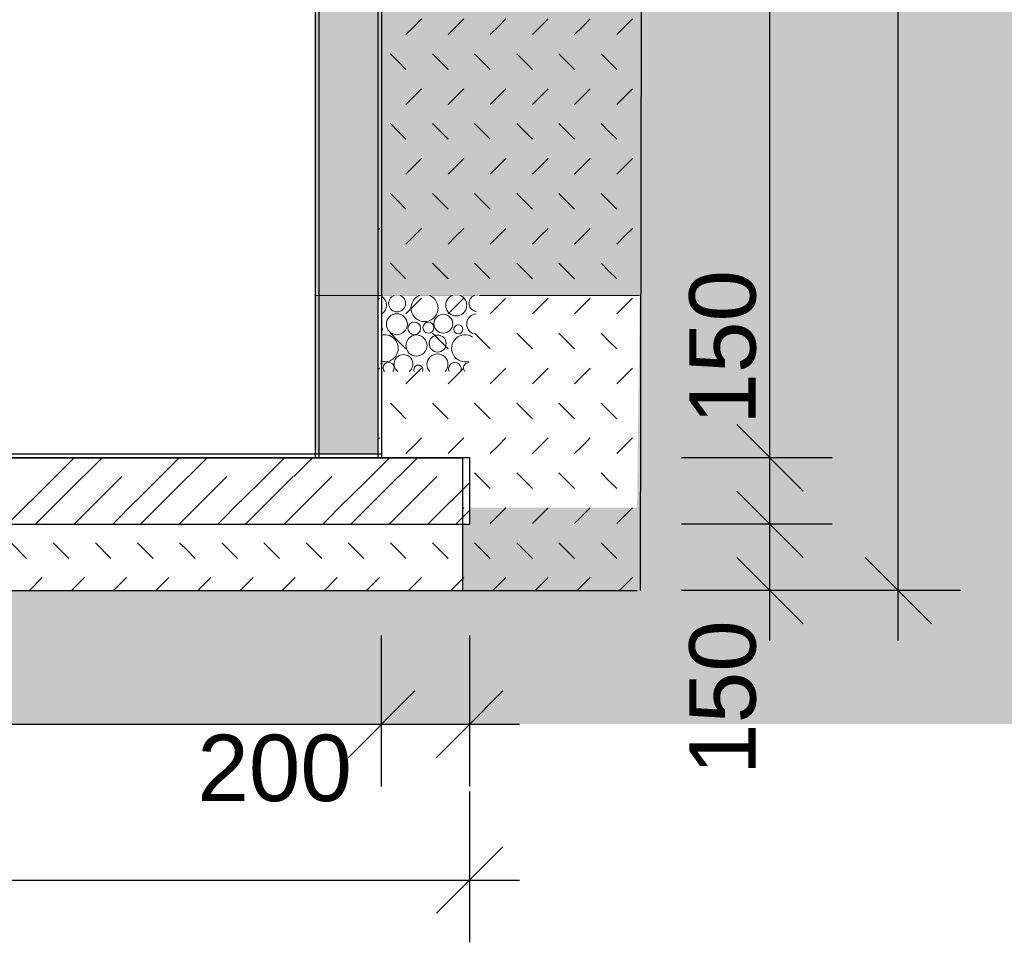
# Model space of a CAD drawing. Header units: millimetres. Extents: x -25478 to 4005, y -8416 to 11348.
# Tile 29 of 256: x -16533 to -14306, y -4012 to -1927. Entities that reach past the tile are written whole.
import ezdxf

# ---------------------------------------------------------------- set-up
doc = ezdxf.new("R2010")
doc.units = ezdxf.units.MM
doc.header["$MEASUREMENT"] = 0
doc.linetypes.add('Wipeout_Contour', pattern=[1000, 0, -1000])
for name, color, linetype in [('POHLED ZÁPADNÍ_1_Konstrukce - nosné', 7, 'Continuous'), ('POHLED ZÁPADNÍ_1_Kóty - SP', 7, 'Continuous'), ('POHLED ZÁPADNÍ_1_Nové_Konstrukce - nosné', 7, 'Continuous'), ('POHLED ZÁPADNÍ_1_Nové_Kresby a obrázky', 7, 'Continuous'), ('POHLED ZÁPADNÍ_1_Nové_Kóty - SP', 7, 'Continuous'), ('POHLED ZÁPADNÍ_1_Nové_Situace - terén', 7, 'Continuous'), ('POHLED ZÁPADNÍ_1_Situace - terén', 7, 'Continuous'), ('POHLED ZÁPADNÍ_1_Výplně – Řezové', 7, 'Continuous')]:
    doc.layers.add(name, color=color, linetype=linetype)
doc.styles.add('GENEROVANÝ_STYL_2', font='txt')
pattern_1 = [(45, (0, 0), (-137.8858, 137.8858), []), (45, (-45.96, 45.96), (-275.772, 275.772), []), (45, (-91.92, 91.92), (-275.772, 275.772), []), (135, (-137.886, 137.886), (45.96194, 45.96194), [195, -195])]

# ---------------------------------------------------------------- blocks, each defined once
blk = doc.blocks.new('*X2527', base_point=(-25690.4, -8330.8))
at = {"layer": 'POHLED ZÁPADNÍ_1_Nové_Situace - terén', "color": 21, "linetype": 'Continuous', "lineweight": 20, "true_color": 0xffaaaa}
for p, q in [((-16516.9, -3144.2), (-16552.2, -3108.9)), ((-16421.6, -3144.2), (-16456.9, -3108.9)), ((-16326.3, -3144.2), (-16361.6, -3108.9)), ((-16231, -3144.2), (-16266.3, -3108.9)), ((-16153.3, -3126.6), (-16171, -3108.9)), ((-16040.4, -3144.2), (-16075.7, -3108.9)), ((-15945.1, -3144.2), (-15980.4, -3108.9)), ((-15849.8, -3144.2), (-15885.1, -3108.9)), ((-15754.5, -3144.2), (-15789.8, -3108.9)), ((-15676.8, -3126.6), (-15694.5, -3108.9)), ((-15563.9, -3144.2), (-15599.2, -3108.9)), ((-16135.7, -3144.2), (-16153.3, -3126.6)), ((-15659.2, -3144.2), (-15676.8, -3126.6)), ((-16510.8, -3217.1), (-16481.5, -3187.8)), ((-16415.5, -3217.1), (-16386.2, -3187.8)), ((-16320.2, -3217.1), (-16290.9, -3187.8)), ((-16224.9, -3217.1), (-16195.6, -3187.8)), ((-16129.6, -3217.1), (-16100.3, -3187.8)), ((-16034.3, -3217.1), (-16005, -3187.8)), ((-15939, -3217.1), (-15909.7, -3187.8)), ((-15843.7, -3217.1), (-15814.4, -3187.8)), ((-15748.4, -3217.1), (-15719.1, -3187.8)), ((-15653.1, -3217.1), (-15623.8, -3187.8)), ((-15557.8, -3217.1), (-15530.6, -3189.9))]:
    blk.add_line(p, q, dxfattribs=at)
blk = doc.blocks.new('*X2528', base_point=(-25690.4, -8330.8))
at = {"layer": 'POHLED ZÁPADNÍ_1_Nové_Situace - terén', "color": 21, "linetype": 'Continuous', "lineweight": 20, "true_color": 0xffaaaa}
for p, q in [((-16451.4, -2959.3), (-16409.2, -2917.1)), ((-16388.1, -2959.3), (-16345.9, -2917.1)), ((-16213.9, -2959.3), (-16171.7, -2917.1)), ((-16150.6, -2959.3), (-16108.4, -2917.1)), ((-15976.4, -2959.3), (-15934.2, -2917.1)), ((-15913.1, -2959.3), (-15870.9, -2917.1)), ((-15738.9, -2959.3), (-15696.7, -2917.1)), ((-15675.6, -2959.3), (-15633.4, -2917.1)), ((-16507.3, -3015.2), (-16451.4, -2959.3)), ((-16496.7, -3067.1), (-16388.9, -2959.3)), ((-16409.5, -3067.1), (-16301.8, -2959.3)), ((-16269.8, -3015.2), (-16213.9, -2959.3)), ((-16259.2, -3067.1), (-16151.4, -2959.3)), ((-16172, -3067.1), (-16064.3, -2959.3)), ((-16032.3, -3015.2), (-15976.4, -2959.3)), ((-16021.7, -3067.1), (-15913.9, -2959.3)), ((-15934.5, -3067.1), (-15826.8, -2959.3)), ((-15794.8, -3015.2), (-15738.9, -2959.3)), ((-15784.2, -3067.1), (-15676.4, -2959.3)), ((-15697, -3067.1), (-15589.3, -2959.3)), ((-15557.3, -3015.2), (-15515, -2972.9)), ((-16559.9, -3067.1), (-16507.3, -3014.5)), ((-16322.4, -3067.1), (-16269.8, -3014.5)), ((-16084.9, -3067.1), (-16032.3, -3014.5)), ((-15847.4, -3067.1), (-15794.8, -3014.5)), ((-15609.9, -3067.1), (-15557.3, -3014.5)), ((-15546.7, -3067.1), (-15515, -3035.4))]:
    blk.add_line(p, q, dxfattribs=at)
blk = doc.blocks.new('*X2533', base_point=(-25690.4, -8330.8))
at = {"layer": 'POHLED ZÁPADNÍ_1_Nové_Situace - terén', "color": 21, "linetype": 'Continuous', "lineweight": 20, "true_color": 0xffaaaa}
for p, q in [((-15200.3, -285.6), (-15202.2, -283.7)), ((-15182.7, -303.2), (-15200.3, -285.6)), ((-15246.1, -350.3), (-15242.6, -346.8)), ((-15182.7, -382.1), (-15147.3, -346.8)), ((-15200.3, -443.4), (-15218, -425.7)), ((-15182.7, -461.1), (-15200.3, -443.4)), ((-15278, -461.1), (-15282.2, -456.8)), ((-15260.3, -522.3), (-15242.6, -504.6)), ((-15165, -522.3), (-15147.3, -504.6)), ((-15278, -540), (-15260.3, -522.3)), ((-15182.7, -540), (-15165, -522.3)), ((-15278, -618.9), (-15313.3, -583.5)), ((-15200.3, -601.2), (-15218, -583.5)), ((-15182.7, -618.9), (-15200.3, -601.2)), ((-15359, -683.5), (-15337.9, -662.5)), ((-15278, -697.8), (-15242.6, -662.5)), ((-15182.7, -697.8), (-15147.3, -662.5)), ((-15278, -776.7), (-15313.3, -741.4)), ((-15200.3, -759.1), (-15218, -741.4)), ((-15373.3, -776.7), (-15386.2, -763.8)), ((-15182.7, -776.7), (-15200.3, -759.1)), ((-15373.3, -855.6), (-15337.9, -820.3)), ((-15278, -855.6), (-15242.6, -820.3)), ((-15182.7, -855.6), (-15147.3, -820.3)), ((-15373.3, -934.6), (-15408.6, -899.2)), ((-15278, -934.6), (-15313.3, -899.2)), ((-15200.3, -916.9), (-15218, -899.2)), ((-15182.7, -934.6), (-15200.3, -916.9)), ((-15450.9, -995.8), (-15433.2, -978.1)), ((-15355.6, -995.8), (-15337.9, -978.1)), ((-15260.3, -995.8), (-15242.6, -978.1)), ((-15165, -995.8), (-15147.3, -978.1)), ((-15468.6, -1013.5), (-15450.9, -995.8)), ((-15373.3, -1013.5), (-15355.6, -995.8)), ((-15278, -1013.5), (-15260.3, -995.8)), ((-15182.7, -1013.5), (-15165, -995.8)), ((-15373.3, -1092.4), (-15408.6, -1057)), ((-15278, -1092.4), (-15313.3, -1057)), ((-15200.3, -1074.7), (-15218, -1057)), ((-15468.6, -1092.4), (-15490.2, -1070.8)), ((-15182.7, -1092.4), (-15200.3, -1074.7)), ((-15468.6, -1171.3), (-15433.2, -1136)), ((-15373.3, -1171.3), (-15337.9, -1136)), ((-15278, -1171.3), (-15242.6, -1136)), ((-15182.7, -1171.3), (-15147.3, -1136)), ((-15468.6, -1250.2), (-15503.9, -1214.9)), ((-15373.3, -1250.2), (-15408.6, -1214.9)), ((-15278, -1250.2), (-15313.3, -1214.9)), ((-15200.3, -1232.6), (-15218, -1214.9)), ((-15182.7, -1250.2), (-15200.3, -1232.6)), ((-15563.9, -1329.1), (-15528.5, -1293.8)), ((-15468.6, -1329.1), (-15433.2, -1293.8)), ((-15373.3, -1329.1), (-15337.9, -1293.8)), ((-15278, -1329.1), (-15242.6, -1293.8)), ((-15182.7, -1329.1), (-15147.3, -1293.8)), ((-15659.2, -1329.1), (-15648.3, -1318.3)), ((-15676.8, -1390.4), (-15694.5, -1372.7)), ((-15563.9, -1408.1), (-15594.1, -1377.8)), ((-15468.6, -1408.1), (-15503.9, -1372.7)), ((-15373.3, -1408.1), (-15408.6, -1372.7)), ((-15278, -1408.1), (-15313.3, -1372.7)), ((-15200.3, -1390.4), (-15218, -1372.7)), ((-15659.2, -1408.1), (-15676.8, -1390.4)), ((-15182.7, -1408.1), (-15200.3, -1390.4)), ((-15659.2, -1487), (-15641.5, -1469.3)), ((-15641.5, -1469.3), (-15624.8, -1452.6)), ((-15563.9, -1487), (-15546.2, -1469.3)), ((-15546.2, -1469.3), (-15528.5, -1451.6)), ((-15468.6, -1487), (-15450.9, -1469.3)), ((-15450.9, -1469.3), (-15433.2, -1451.6)), ((-15373.3, -1487), (-15355.6, -1469.3)), ((-15355.6, -1469.3), (-15337.9, -1451.6)), ((-15278, -1487), (-15260.3, -1469.3)), ((-15260.3, -1469.3), (-15242.6, -1451.6)), ((-15182.7, -1487), (-15165, -1469.3)), ((-15165, -1469.3), (-15147.3, -1451.6)), ((-15676.8, -1548.2), (-15694.5, -1530.5)), ((-15563.9, -1565.9), (-15599.2, -1530.5)), ((-15468.6, -1565.9), (-15503.9, -1530.5)), ((-15373.3, -1565.9), (-15408.6, -1530.5)), ((-15278, -1565.9), (-15313.3, -1530.5)), ((-15200.3, -1548.2), (-15218, -1530.5)), ((-15659.2, -1565.9), (-15676.8, -1548.2)), ((-15182.7, -1565.9), (-15200.3, -1548.2)), ((-15659.2, -1644.8), (-15623.8, -1609.5)), ((-15563.9, -1644.8), (-15528.5, -1609.5)), ((-15468.6, -1644.8), (-15433.2, -1609.5)), ((-15373.3, -1644.8), (-15337.9, -1609.5)), ((-15278, -1644.8), (-15242.6, -1609.5)), ((-15182.7, -1644.8), (-15147.3, -1609.5)), ((-15676.8, -1706.1), (-15694.5, -1688.4)), ((-15563.9, -1723.7), (-15599.2, -1688.4)), ((-15468.6, -1723.7), (-15503.9, -1688.4)), ((-15373.3, -1723.7), (-15408.6, -1688.4)), ((-15278, -1723.7), (-15313.3, -1688.4)), ((-15200.3, -1706.1), (-15218, -1688.4)), ((-15659.2, -1723.7), (-15676.8, -1706.1)), ((-15182.7, -1723.7), (-15200.3, -1706.1)), ((-15659.2, -1802.6), (-15623.8, -1767.3)), ((-15563.9, -1802.6), (-15528.5, -1767.3)), ((-15468.6, -1802.6), (-15433.2, -1767.3)), ((-15373.3, -1802.6), (-15337.9, -1767.3)), ((-15278, -1802.6), (-15242.6, -1767.3)), ((-15182.7, -1802.6), (-15147.3, -1767.3)), ((-15676.8, -1863.9), (-15694.5, -1846.2)), ((-15563.9, -1881.6), (-15599.2, -1846.2)), ((-15468.6, -1881.6), (-15503.9, -1846.2)), ((-15373.3, -1881.6), (-15408.6, -1846.2)), ((-15278, -1881.6), (-15313.3, -1846.2)), ((-15200.3, -1863.9), (-15218, -1846.2)), ((-15659.2, -1881.6), (-15676.8, -1863.9)), ((-15182.7, -1881.6), (-15200.3, -1863.9)), ((-15641.5, -1942.8), (-15623.8, -1925.1)), ((-15546.2, -1942.8), (-15528.5, -1925.1)), ((-15450.9, -1942.8), (-15433.2, -1925.1)), ((-15355.6, -1942.8), (-15337.9, -1925.1)), ((-15260.3, -1942.8), (-15242.6, -1925.1)), ((-15165, -1942.8), (-15147.3, -1925.1)), ((-15659.2, -1960.5), (-15641.5, -1942.8)), ((-15563.9, -1960.5), (-15546.2, -1942.8)), ((-15468.6, -1960.5), (-15450.9, -1942.8)), ((-15373.3, -1960.5), (-15355.6, -1942.8)), ((-15278, -1960.5), (-15260.3, -1942.8)), ((-15182.7, -1960.5), (-15165, -1942.8)), ((-15676.8, -2021.7), (-15694.5, -2004)), ((-15659.2, -2039.4), (-15676.8, -2021.7)), ((-15563.9, -2039.4), (-15599.2, -2004)), ((-15468.6, -2039.4), (-15503.9, -2004)), ((-15373.3, -2039.4), (-15408.6, -2004)), ((-15278, -2039.4), (-15313.3, -2004)), ((-15200.3, -2021.7), (-15218, -2004)), ((-15182.7, -2039.4), (-15200.3, -2021.7)), ((-15659.2, -2118.3), (-15623.8, -2083)), ((-15563.9, -2118.3), (-15528.5, -2083)), ((-15468.6, -2118.3), (-15433.2, -2083)), ((-15373.3, -2118.3), (-15337.9, -2083)), ((-15278, -2118.3), (-15242.6, -2083)), ((-15182.7, -2118.3), (-15147.3, -2083)), ((-15676.8, -2179.6), (-15694.5, -2161.9)), ((-15659.2, -2197.2), (-15676.8, -2179.6)), ((-15563.9, -2197.2), (-15599.2, -2161.9)), ((-15468.6, -2197.2), (-15503.9, -2161.9)), ((-15373.3, -2197.2), (-15408.6, -2161.9)), ((-15278, -2197.2), (-15313.3, -2161.9)), ((-15200.3, -2179.6), (-15218, -2161.9)), ((-15182.7, -2197.2), (-15200.3, -2179.6)), ((-15659.2, -2276.1), (-15623.8, -2240.8)), ((-15563.9, -2276.1), (-15528.5, -2240.8)), ((-15468.6, -2276.1), (-15433.2, -2240.8)), ((-15373.3, -2276.1), (-15337.9, -2240.8)), ((-15278, -2276.1), (-15242.6, -2240.8)), ((-15182.7, -2276.1), (-15147.3, -2240.8)), ((-15676.8, -2337.4), (-15694.5, -2319.7)), ((-15659.2, -2355.1), (-15676.8, -2337.4)), ((-15563.9, -2355.1), (-15599.2, -2319.7)), ((-15468.6, -2355.1), (-15503.9, -2319.7)), ((-15373.3, -2355.1), (-15408.6, -2319.7)), ((-15278, -2355.1), (-15313.3, -2319.7)), ((-15200.3, -2337.4), (-15218, -2319.7)), ((-15182.7, -2355.1), (-15200.3, -2337.4)), ((-15641.5, -2416.3), (-15623.8, -2398.6)), ((-15546.2, -2416.3), (-15528.5, -2398.6)), ((-15450.9, -2416.3), (-15433.2, -2398.6)), ((-15355.6, -2416.3), (-15337.9, -2398.6)), ((-15260.3, -2416.3), (-15242.6, -2398.6)), ((-15165, -2416.3), (-15147.3, -2398.6)), ((-15659.2, -2434), (-15641.5, -2416.3)), ((-15563.9, -2434), (-15546.2, -2416.3)), ((-15468.6, -2434), (-15450.9, -2416.3)), ((-15373.3, -2434), (-15355.6, -2416.3)), ((-15278, -2434), (-15260.3, -2416.3)), ((-15182.7, -2434), (-15165, -2416.3)), ((-15676.8, -2495.2), (-15694.5, -2477.5)), ((-15563.9, -2512.9), (-15599.2, -2477.5)), ((-15468.6, -2512.9), (-15503.9, -2477.5)), ((-15373.3, -2512.9), (-15408.6, -2477.5)), ((-15278, -2512.9), (-15313.3, -2477.5)), ((-15200.3, -2495.2), (-15218, -2477.5)), ((-15659.2, -2512.9), (-15676.8, -2495.2)), ((-15182.7, -2512.9), (-15200.3, -2495.2))]:
    blk.add_line(p, q, dxfattribs=at)
blk = doc.blocks.new('*X2537', base_point=(-25690.4, -8330.8))
at = {"layer": 'POHLED ZÁPADNÍ_1_Nové_Situace - terén', "color": 21, "linetype": 'Continuous', "lineweight": 20, "true_color": 0xffaaaa}
for centre, radius in [((-15679.8, -2615.1), 23.7), ((-15574.7, -2614), 21.3), ((-15640.3, -2624.7), 14.3), ((-15608.4, -2622.9), 12.5), ((-15541, -2626.7), 10.3), ((-15635.5, -2663.3), 23.9), ((-15587.5, -2658.9), 19.2)]:
    blk.add_circle(centre, radius, dxfattribs=at)
for centre, radius, start, end in [((-15727.3, -2572.3), 23.9, 301.7024, 58.2976), ((-15679.3, -2567.9), 19.2, 110.9038, 69.0962), ((-15617.3, -2578.6), 30.6, 111.1052, 68.8948), ((-15545.5, -2572.3), 23.9, 110.6221, 69.3779), ((-15497.5, -2567.9), 19.2, 110.9038, 263.0138), ((-15498, -2615.1), 23.7, 96.1488, 246.3902), ((-15722.9, -2626.7), 10.3, 321.3973, 38.6027), ((-15707.3, -2669.6), 30.6, 255.745, 104.255), ((-15525.4, -2669.6), 30.6, 56.5917, 285.9473), ((-15664.7, -2705), 21.3, 306.7042, 233.2958), ((-15588, -2706.1), 23.7, 317.5234, 222.4766), ((-15698.4, -2713.9), 12.5, 319.1957, 220.8043), ((-15631, -2717.7), 10.3, 335.1357, 204.8643), ((-15548.5, -2715.6), 14.3, 333.3138, 206.6862), ((-15516.5, -2713.9), 12.5, 93.7601, 220.8043)]:
    blk.add_arc(centre, radius, start, end, dxfattribs=at)
blk = doc.blocks.new('*X2544', base_point=(-25690.4, -8330.8))
at = {"layer": 'POHLED ZÁPADNÍ_1_Nové_Situace - terén', "color": 21, "linetype": 'Continuous', "lineweight": 20, "true_color": 0xffaaaa}
for p, q in [((-15722.8, -2402.3), (-15719.1, -2398.6)), ((-15641.5, -2416.3), (-15623.8, -2398.6)), ((-15546.2, -2416.3), (-15528.5, -2398.6)), ((-15450.9, -2416.3), (-15433.2, -2398.6)), ((-15355.6, -2416.3), (-15337.9, -2398.6)), ((-15260.3, -2416.3), (-15242.6, -2398.6)), ((-15165, -2416.3), (-15147.3, -2398.6)), ((-15659.2, -2434), (-15641.5, -2416.3)), ((-15563.9, -2434), (-15546.2, -2416.3)), ((-15468.6, -2434), (-15450.9, -2416.3)), ((-15373.3, -2434), (-15355.6, -2416.3)), ((-15278, -2434), (-15260.3, -2416.3)), ((-15182.7, -2434), (-15165, -2416.3)), ((-15676.8, -2495.2), (-15694.5, -2477.5)), ((-15563.9, -2512.9), (-15599.2, -2477.5)), ((-15468.6, -2512.9), (-15503.9, -2477.5)), ((-15373.3, -2512.9), (-15408.6, -2477.5)), ((-15278, -2512.9), (-15313.3, -2477.5)), ((-15200.3, -2495.2), (-15218, -2477.5)), ((-15659.2, -2512.9), (-15676.8, -2495.2)), ((-15182.7, -2512.9), (-15200.3, -2495.2)), ((-15722.8, -2560.1), (-15719.1, -2556.5)), ((-15659.2, -2591.8), (-15623.8, -2556.5)), ((-15563.9, -2591.8), (-15528.5, -2556.5)), ((-15468.6, -2591.8), (-15433.2, -2556.5)), ((-15373.3, -2591.8), (-15337.9, -2556.5)), ((-15278, -2591.8), (-15242.6, -2556.5)), ((-15182.7, -2591.8), (-15147.3, -2556.5)), ((-15676.8, -2653.1), (-15694.5, -2635.4)), ((-15563.9, -2670.7), (-15599.2, -2635.4)), ((-15468.6, -2670.7), (-15503.9, -2635.4)), ((-15373.3, -2670.7), (-15408.6, -2635.4)), ((-15278, -2670.7), (-15313.3, -2635.4)), ((-15200.3, -2653.1), (-15218, -2635.4)), ((-15659.2, -2670.7), (-15676.8, -2653.1)), ((-15182.7, -2670.7), (-15200.3, -2653.1)), ((-15722.8, -2718), (-15719.1, -2714.3)), ((-15659.2, -2749.6), (-15623.8, -2714.3)), ((-15563.9, -2749.6), (-15528.5, -2714.3)), ((-15468.6, -2749.6), (-15433.2, -2714.3)), ((-15373.3, -2749.6), (-15337.9, -2714.3)), ((-15278, -2749.6), (-15242.6, -2714.3)), ((-15182.7, -2749.6), (-15147.3, -2714.3)), ((-15676.8, -2810.9), (-15694.5, -2793.2)), ((-15563.9, -2828.6), (-15599.2, -2793.2)), ((-15468.6, -2828.6), (-15503.9, -2793.2)), ((-15373.3, -2828.6), (-15408.6, -2793.2)), ((-15278, -2828.6), (-15313.3, -2793.2)), ((-15200.3, -2810.9), (-15218, -2793.2)), ((-15659.2, -2828.6), (-15676.8, -2810.9)), ((-15182.7, -2828.6), (-15200.3, -2810.9)), ((-15722.8, -2875.8), (-15719.1, -2872.1)), ((-15659.2, -2907.5), (-15641.5, -2889.8)), ((-15641.5, -2889.8), (-15623.8, -2872.1)), ((-15563.9, -2907.5), (-15546.2, -2889.8)), ((-15546.2, -2889.8), (-15528.5, -2872.1)), ((-15468.6, -2907.5), (-15450.9, -2889.8)), ((-15450.9, -2889.8), (-15433.2, -2872.1)), ((-15373.3, -2907.5), (-15355.6, -2889.8)), ((-15355.6, -2889.8), (-15337.9, -2872.1)), ((-15278, -2907.5), (-15260.3, -2889.8)), ((-15260.3, -2889.8), (-15242.6, -2872.1)), ((-15182.7, -2907.5), (-15165, -2889.8)), ((-15165, -2889.8), (-15147.3, -2872.1)), ((-15468.6, -2986.4), (-15503.9, -2951)), ((-15373.3, -2986.4), (-15408.6, -2951)), ((-15278, -2986.4), (-15313.3, -2951)), ((-15200.3, -2968.7), (-15218, -2951)), ((-15182.7, -2986.4), (-15200.3, -2968.7)), ((-15530.6, -3032), (-15528.5, -3030)), ((-15468.6, -3065.3), (-15433.2, -3030)), ((-15373.3, -3065.3), (-15337.9, -3030)), ((-15278, -3065.3), (-15242.6, -3030)), ((-15182.7, -3065.3), (-15147.3, -3030)), ((-15468.6, -3144.2), (-15503.9, -3108.9)), ((-15373.3, -3144.2), (-15408.6, -3108.9)), ((-15278, -3144.2), (-15313.3, -3108.9)), ((-15200.3, -3126.6), (-15218, -3108.9)), ((-15182.7, -3144.2), (-15200.3, -3126.6)), ((-15530.6, -3189.9), (-15528.5, -3187.8)), ((-15462.5, -3217.1), (-15433.2, -3187.8)), ((-15367.2, -3217.1), (-15337.9, -3187.8)), ((-15271.9, -3217.1), (-15242.6, -3187.8)), ((-15176.6, -3217.1), (-15147.3, -3187.8))]:
    blk.add_line(p, q, dxfattribs=at)

msp = doc.modelspace()

# ---------------------------------------------------------------- hatches: boundary and pattern name
at = {"layer": 'POHLED ZÁPADNÍ_1_Výplně – Řezové', "linetype": 'Continuous', "lineweight": 0, "true_color": 0x392b0b}
msp.add_hatch(color=38, dxfattribs=at).paths.add_polyline_path([(-25478.2, 409.9), (-25478.2, -2550), (-10974.2, -2550), (-10974.2, 450), (-12006.7, 450), (-15504.5, 403.5), (-23665.6, 390.3)])

# ---------------------------------------------------------------- linework, layer by layer
at = {"layer": 'POHLED ZÁPADNÍ_1_Nové_Kóty - SP', "color": 1, "linetype": 'Continuous', "lineweight": 25}
for p, q in [((-15515, -4011.9), (-15515, -3671.2)), ((-15590, -3946.2), (-15440, -3796.2)), ((-18147, -3871.2), (-15515, -3871.2)), ((-15515, -3871.2), (-15402.5, -3871.2))]:
    msp.add_line(p, q, dxfattribs=at)
at = {"layer": 'POHLED ZÁPADNÍ_1_Situace - terén', "color": 251, "linetype": 'Continuous', "lineweight": 20, "true_color": 0x6a6a6a}
msp.add_line((-10974.2, -2550), (-25478.2, -2550), dxfattribs=at)

# ---------------------------------------------------------------- texts
at = {"layer": 'POHLED ZÁPADNÍ_1_Kóty - SP', "color": 1, "linetype": 'Continuous', "lineweight": 25, "insert": (-16131, -3694.9), "char_height": 150, "width": 341.487, "attachment_point": 7, "style": 'GENEROVANÝ_STYL_2'}
msp.add_mtext('\\A1;{\\pql;\\fArial|b0|i0|c0|p38;200}', dxfattribs=at)

# ---------------------------------------------------------------- wipeouts: each hides what was drawn before it
at = {"color": 254, "linetype": 'Wipeout_Contour', "lineweight": 0, "ltscale": 66554.445403}
msp.add_wipeout([(-16334.8, -3518.9), (-16214.8, -3518.9), (-16214.8, -3401), (-16334.8, -3401)], dxfattribs=at).dxf.layer = 'POHLED ZÁPADNÍ_1_Situace - terén'

# ---------------------------------------------------------------- next in the draw order: hatches: boundary and pattern name
at = {"layer": 'POHLED ZÁPADNÍ_1_Situace - terén', "linetype": 'Continuous', "lineweight": 13, "true_color": 0xbf7d1a}
h = msp.add_hatch(dxfattribs=at)
h.set_pattern_fill('Zemina_0001', color=32, style=0, pattern_type=2)
h.set_pattern_definition(pattern_1)
h.paths.add_polyline_path([(-16334.8, -3518.9), (-16214.8, -3518.9), (-16214.8, -3401), (-16334.8, -3401)])

# ---------------------------------------------------------------- next in the draw order: wipeouts: each hides what was drawn before it
at = {"color": 254, "linetype": 'Wipeout_Contour', "lineweight": 0, "ltscale": 219704.281392}
msp.add_wipeout([(-18054.6, -3030), (-18054.6, -3518.9), (3805.8, -3518.9), (3805.8, -400.9), (2226.3, -400.9), (2226.3, -39.4), (650.2, 22.9), (648.8, -26.8), (199.5, -26.7), (199.5, -386.7), (-238.7, -386.7), (-228.7, -2180), (-174.7, -2180), (-174.7, -2550), (-982.7, -2550), (-982.7, -2180), (-6687.5, -2180), (-6684.3, -2380), (-7021, -2380), (-7021, -1980), (-9474.9, -10), (-10494.6, -10), (-10494.6, -29.7), (-10494.6, -1020), (-10974.2, -1020), (-10974.2, 380), (-16334.8, 380), (-16334.8, 11.4), (-15099.9, 11.4), (-15136.6, -3030)], dxfattribs=at).dxf.layer = 'POHLED ZÁPADNÍ_1_Situace - terén'

# ---------------------------------------------------------------- next in the draw order: hatches: boundary and pattern name
at = {"layer": 'POHLED ZÁPADNÍ_1_Situace - terén', "linetype": 'Continuous', "lineweight": 13, "true_color": 0xbf7d1a}
h = msp.add_hatch(dxfattribs=at)
h.set_pattern_fill('Zemina_0001', color=32, style=0, pattern_type=2)
h.set_pattern_definition(pattern_1)
h.paths.add_polyline_path([(-18054.6, -3030), (-18054.6, -3518.9), (3805.8, -3518.9), (3805.8, -400.9), (2226.3, -400.9), (2226.3, -39.4), (650.2, 22.9), (648.8, -26.8), (199.5, -26.7), (199.5, -386.7), (-238.7, -386.7), (-228.7, -2180), (-174.7, -2180), (-174.7, -2550), (-982.7, -2550), (-982.7, -2180), (-6687.5, -2180), (-6684.3, -2380), (-7021, -2380), (-7021, -1980), (-9474.9, -10), (-10494.6, -10), (-10494.6, -29.7), (-10494.6, -1020), (-10974.2, -1020), (-10974.2, 380), (-16334.8, 380), (-16334.8, 11.4), (-15099.9, 11.4), (-15136.6, -3030)])

# ---------------------------------------------------------------- next in the draw order: linework, layer by layer
at = {"layer": 'POHLED ZÁPADNÍ_1_Nové_Konstrukce - nosné', "color": 1, "linetype": 'Continuous', "lineweight": 25}
msp.add_line((-15123.6, 11.4), (-15129.9, -3217.1), dxfattribs=at)
at = {"layer": 'POHLED ZÁPADNÍ_1_Nové_Kóty - SP', "color": 1, "linetype": 'Continuous', "lineweight": 25}
for p, q in [((-14546.2, -3217.1), (-14546.2, 412.9)), ((-14836.4, -2917.1), (-14836.4, -697.1)), ((-14911.4, -2842.1), (-14761.4, -2992.1)), ((-14695.7, -2917.1), (-15036.4, -2917.1)), ((-14836.4, -3067.1), (-14836.4, -2917.1)), ((-14911.4, -2992.1), (-14761.4, -3142.1)), ((-14695.7, -3067.1), (-15036.4, -3067.1)), ((-14836.4, -3217.1), (-14836.4, -3067.1)), ((-14911.4, -3142.1), (-14761.4, -3292.1)), ((-14621.2, -3142.1), (-14471.2, -3292.1)), ((-14695.7, -3217.1), (-15036.4, -3217.1)), ((-14836.4, -3329.6), (-14836.4, -3217.1)), ((-14405.6, -3217.1), (-14746.2, -3217.1)), ((-14546.2, -3329.6), (-14546.2, -3217.1)), ((-15714.5, -3659.5), (-15714.5, -3318.9)), ((-15515, -3659.5), (-15515, -3318.9)), ((-15639.5, -3443.9), (-15789.5, -3593.9)), ((-15590, -3593.9), (-15440, -3443.9)), ((-17946.5, -3518.9), (-15714.5, -3518.9)), ((-15714.5, -3518.9), (-15515, -3518.9)), ((-15515, -3518.9), (-15402.5, -3518.9))]:
    msp.add_line(p, q, dxfattribs=at)

# ---------------------------------------------------------------- next in the draw order: block references
at = {"layer": 'POHLED ZÁPADNÍ_1_Konstrukce - nosné', "color": 9, "linetype": 'Continuous', "lineweight": 13}
msp.add_blockref('*X2533', (-25690.4, -8330.8), dxfattribs=at)

# ---------------------------------------------------------------- next in the draw order: texts
at = {"layer": 'POHLED ZÁPADNÍ_1_Kóty - SP', "color": 1, "linetype": 'Continuous', "lineweight": 25, "char_height": 150, "width": 341.487, "attachment_point": 7, "rotation": 90, "style": 'GENEROVANÝ_STYL_2'}
for insert in [(-14866.4, -2842.1), (-14866.4, -3633.6)]:
    msp.add_mtext('\\A1;{\\pql;\\fArial|b0|i0|c0|p38;150}', dxfattribs=dict(at, insert=insert))

# ---------------------------------------------------------------- next in the draw order: wipeouts: each hides what was drawn before it
at = {"color": 254, "linetype": 'Wipeout_Contour', "lineweight": 0, "ltscale": 67801.6221}
msp.add_wipeout([(-15864.5, -2709.1), (-15864.5, -697.1), (-17804.5, -697.1), (-17804.5, -2709.1)], dxfattribs=at).dxf.layer = 'POHLED ZÁPADNÍ_1_Nové_Situace - terén'
at = {"color": 254, "linetype": 'Wipeout_Contour', "lineweight": 0, "ltscale": 63329.007575}
msp.add_wipeout([(-15714.8, -2722.1), (-15520.5, -2722.1), (-15494.1, -2550), (-15714.8, -2550)], dxfattribs=at).dxf.layer = 'POHLED ZÁPADNÍ_1_Nové_Situace - terén'
at = {"color": 254, "linetype": 'Wipeout_Contour', "lineweight": 0, "ltscale": 85036.227015}
msp.add_wipeout([(-15530.6, -3217.1), (-15530.6, -3067.1), (-16223.6, -3067.1), (-18147, -3067.1), (-18147, -3217.1)], dxfattribs=at).dxf.layer = 'POHLED ZÁPADNÍ_1_Nové_Situace - terén'

# ---------------------------------------------------------------- next in the draw order: linework, layer by layer
at = {"layer": 'POHLED ZÁPADNÍ_1_Nové_Konstrukce - nosné', "color": 1, "linetype": 'Continuous', "lineweight": 25}
for p, q in [((-18546.8, -3217.1), (-15136.5, -3217.1)), ((-18147, -3217.1), (-15530.6, -3217.1))]:
    msp.add_line(p, q, dxfattribs=at)
at = {"layer": 'POHLED ZÁPADNÍ_1_Nové_Kresby a obrázky', "color": 1, "linetype": 'Continuous', "lineweight": 25}
msp.add_line((-15714.5, -2707.1), (-15714.5, -2699.1), dxfattribs=at)

# ---------------------------------------------------------------- next in the draw order: block references
at = {"layer": 'POHLED ZÁPADNÍ_1_Konstrukce - nosné', "color": 9, "linetype": 'Continuous', "lineweight": 13}
for name in ['*X2537', '*X2527']:
    msp.add_blockref(name, (-25690.4, -8330.8), dxfattribs=at)

# ---------------------------------------------------------------- next in the draw order: wipeouts: each hides what was drawn before it
at = {"color": 254, "linetype": 'Wipeout_Contour', "lineweight": 0, "ltscale": 86080.04065}
msp.add_wipeout([(-18147, -2917.1), (-18147, -3067.1), (-15515, -3067.1), (-15515, -2917.1), (-17451.9, -2917.1)], dxfattribs=at).dxf.layer = 'POHLED ZÁPADNÍ_1_Nové_Situace - terén'

# ---------------------------------------------------------------- next in the draw order: hatches: boundary and pattern name
at = {"layer": 'POHLED ZÁPADNÍ_1_Nové_Kresby a obrázky', "linetype": 'Continuous', "lineweight": 20, "true_color": 0xffaaaa}
h = msp.add_hatch(color=21, dxfattribs=at)
h.paths.add_polyline_path([(-16338.5, -697.1), (-16338.5, -897.1), (-15864.5, -897.1), (-15864.5, -2909.1), (-15722.5, -2909.1), (-15722.5, -697.1)])
h.paths.add_polyline_path([(-16228.1, -739.4, -2.414214), (-16224.1, -735.4, -0.414214)], flags=0)
h.paths.add_polyline_path([(-16078.1, -739.4, -2.414214), (-16074.1, -735.4, -0.414214)], flags=0)
h.paths.add_polyline_path([(-15764.8, -981.1, -1), (-15772.8, -981.1, -1)], flags=0)
h.paths.add_polyline_path([(-15764.8, -1131.1, -1), (-15772.8, -1131.1, -1)], flags=0)
h.paths.add_polyline_path([(-15772.8, -1281.1, -1), (-15764.8, -1281.1, -1)], flags=0)
h.paths.add_polyline_path([(-15764.8, -1431.1, -1), (-15772.8, -1431.1, -1)], flags=0)
h.paths.add_polyline_path([(-15764.8, -1731.1, -1), (-15772.8, -1731.1, -1)], flags=0)
h.paths.add_polyline_path([(-15764.8, -1881.1, -1), (-15772.8, -1881.1, -1)], flags=0)
h.paths.add_polyline_path([(-15764.8, -2031.1, -1), (-15772.8, -2031.1, -1)], flags=0)
h.paths.add_polyline_path([(-15764.8, -2181.1, -1), (-15772.8, -2181.1, -1)], flags=0)
h.paths.add_polyline_path([(-15772.8, -2331.1, -1), (-15764.8, -2331.1, -1)], flags=0)
h.paths.add_polyline_path([(-15764.8, -1579.2), (-15764.7, -1578.5)], flags=0)

# ---------------------------------------------------------------- next in the draw order: linework, layer by layer
at = {"layer": 'POHLED ZÁPADNÍ_1_Nové_Konstrukce - nosné', "color": 1, "linetype": 'Continuous', "lineweight": 25}
for p in [(-18147, -2917.1), (-15530.6, -3217.1)]:
    msp.add_line(p, (-15530.6, -2917.1), dxfattribs=at)
at = {"layer": 'POHLED ZÁPADNÍ_1_Nové_Kresby a obrázky', "color": 1, "linetype": 'Continuous', "lineweight": 25}
for p, q in [((-15722.5, -697.1), (-15722.5, -2917.1)), ((-15714.5, -697.1), (-15714.5, -2917.1)), ((-15864.5, -897.1), (-15864.5, -2917.1)), ((-15856.5, -897.1), (-15856.5, -2917.1)), ((-15714.5, -2909.1), (-17954.5, -2909.1)), ((-15864.5, -2909.1), (-15864.5, -2909.1)), ((-15714.5, -2909.1), (-15714.5, -2909.1)), ((-15714.5, -2917.1), (-17954.5, -2917.1)), ((-15856.5, -2917.1), (-15856.5, -2917.1)), ((-15806.5, -2917.1), (-15568, -2917.1)), ((-15588, -2917.1), (-15587.9, -2917.1))]:
    msp.add_line(p, q, dxfattribs=at)
at = {"layer": 'POHLED ZÁPADNÍ_1_Nové_Situace - terén', "color": 1, "linetype": 'Continuous', "lineweight": 25, "flags": 128}
msp.add_lwpolyline([(-18147, -2917.1), (-18147, -3067.1), (-15515, -3067.1), (-15515, -2917.1), (-17451.9, -2917.1)], close=True, dxfattribs=at)

# ---------------------------------------------------------------- next in the draw order: block references
at = {"layer": 'POHLED ZÁPADNÍ_1_Konstrukce - nosné', "color": 9, "linetype": 'Continuous', "lineweight": 13}
for name in ['*X2544', '*X2528']:
    msp.add_blockref(name, (-25690.4, -8330.8), dxfattribs=at)

doc.saveas('drawing.dxf')
